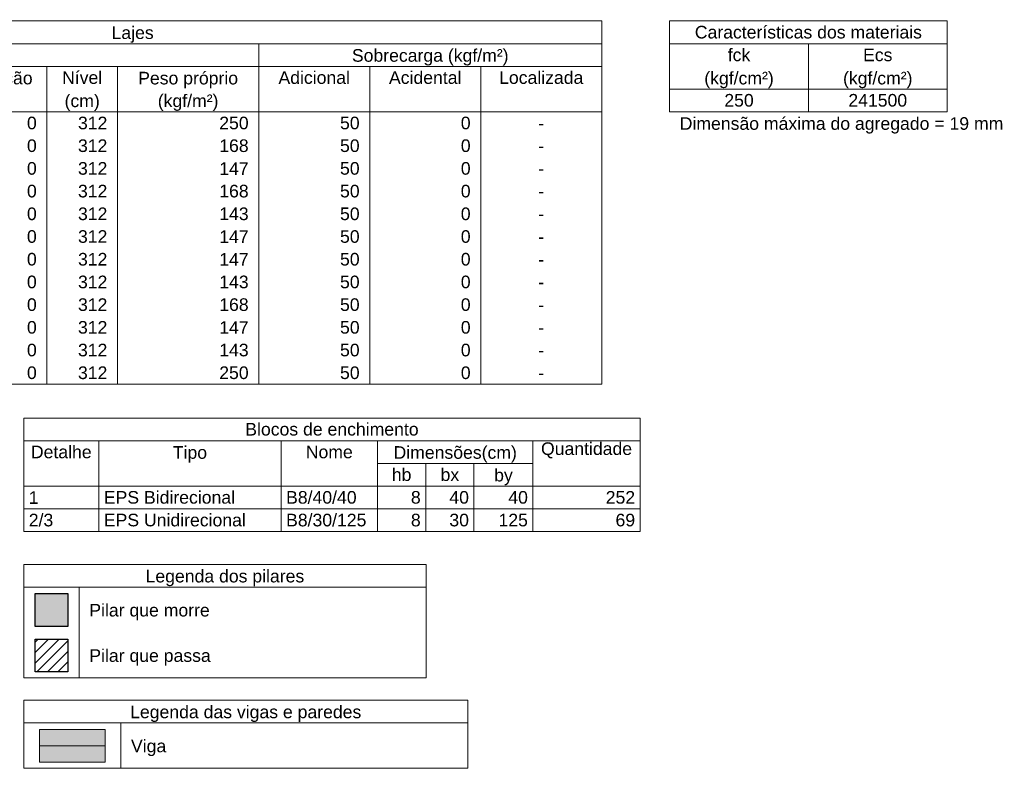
# Model space of a CAD drawing. Header units: millimetres. Extents: x 1852 to 2571, y -668 to -390.
# Tile 43 of 84: x 2290 to 2307, y -645 to -632. Entities that reach past the tile are written whole.
import ezdxf

# ---------------------------------------------------------------- set-up
doc = ezdxf.new("R2010")
doc.units = ezdxf.units.MM
for name, color, linetype, lineweight in [('FO-Eixos', 5, 'Continuous', 5), ('FO-Hachura pilar que morre', 106, 'Continuous', 5), ('FO-Hachura pilar que passa', 19, 'Continuous', 5), ('FO-Hachura viga', 43, 'Continuous', 5), ('FO-Pilares', 4, 'Continuous', 30), ('FO-Textos das vigas', 7, 'Continuous', 5), ('FO-Vigas', 1, 'Continuous', 20)]:
    doc.layers.add(name, color=color, linetype=linetype, lineweight=lineweight)
doc.styles.add('ARIAL', font='arial.ttf')

msp = doc.modelspace()

# ---------------------------------------------------------------- hatches: boundary and pattern name
at = {"layer": 'FO-Hachura pilar que morre', "linetype": 'Continuous'}
msp.add_hatch(color=256, dxfattribs=at).paths.add_polyline_path([(2290.4292, -642.2702), (2290.4292, -641.7195), (2290.9799, -641.7195), (2290.9799, -642.2702), (2290.4292, -642.2702)])
at = {"layer": 'FO-Hachura pilar que passa', "linetype": 'Continuous'}
h = msp.add_hatch(dxfattribs=at)
h.set_pattern_fill('ANSI31', color=256, style=0)
h.set_pattern_definition([(45, (2246.9567, -627.66867), (-0.08838835, 0.08838835), [])])
h.paths.add_polyline_path([(2290.4292, -643.0327), (2290.4292, -642.482), (2290.9799, -642.482), (2290.9799, -643.0327), (2290.4292, -643.0327)])
at = {"layer": 'FO-Hachura viga', "linetype": 'Continuous'}
msp.add_hatch(color=256, dxfattribs=at).paths.add_polyline_path([(2290.5033, -644.5502), (2290.5033, -643.9995), (2291.6047, -643.9995), (2291.6047, -644.5502), (2290.5033, -644.5502)])

# ---------------------------------------------------------------- linework, layer by layer
at = {"layer": 'FO-Eixos'}
msp.add_line((2290.5033, -644.2748), (2291.6047, -644.2748), dxfattribs=at)
at = {"layer": 'FO-Pilares'}
for points in [[(2290.4292, -642.2702), (2290.4292, -641.7195), (2290.9799, -641.7195), (2290.9799, -642.2702), (2290.4292, -642.2702)], [(2290.4292, -643.0327), (2290.4292, -642.482), (2290.9799, -642.482), (2290.9799, -643.0327), (2290.4292, -643.0327)]]:
    msp.add_lwpolyline(points, close=True, dxfattribs=at)
at = {"layer": 'FO-Textos das vigas'}
for p, q in [((2284.1876, -632.1049), (2299.9456, -632.1049)), ((2299.9456, -632.1049), (2299.9456, -632.4862)), ((2301.0854, -632.1049), (2305.745, -632.1049)), ((2301.0854, -632.1049), (2301.0854, -632.4862)), ((2305.745, -632.1049), (2305.745, -632.4862)), ((2284.1876, -632.4862), (2299.9456, -632.4862)), ((2284.1876, -632.4862), (2299.9456, -632.4862)), ((2294.1846, -632.4862), (2294.1846, -632.8674)), ((2299.9456, -632.4862), (2299.9456, -638.2048)), ((2301.0854, -632.4862), (2305.745, -632.4862)), ((2301.0854, -632.4862), (2301.0854, -633.6299)), ((2303.4152, -632.4862), (2303.4152, -633.6299)), ((2305.745, -632.4862), (2305.745, -633.6299)), ((2284.1876, -632.8674), (2299.9456, -632.8674)), ((2290.6264, -632.8674), (2290.6264, -638.2048)), ((2291.8124, -632.8674), (2291.8124, -638.2048)), ((2294.1846, -632.8674), (2294.1846, -638.2048)), ((2296.0484, -632.8674), (2296.0484, -638.2048)), ((2297.9123, -632.8674), (2297.9123, -638.2048)), ((2301.0854, -633.2487), (2305.745, -633.2487)), ((2284.1876, -633.6299), (2299.9456, -633.6299)), ((2301.0854, -633.6299), (2305.745, -633.6299)), ((2301.0854, -633.6299), (2305.745, -633.6299)), ((2284.1876, -638.2048), (2299.9456, -638.2048)), ((2290.2386, -641.2291), (2296.995, -641.2291)), ((2290.2386, -641.2291), (2290.2386, -643.1353)), ((2296.995, -641.2291), (2296.995, -643.1353)), ((2290.2386, -641.6103), (2296.995, -641.6103)), ((2291.1705, -641.6103), (2291.1705, -643.1353)), ((2290.2386, -643.1353), (2296.995, -643.1353)), ((2290.2386, -643.5091), (2297.694, -643.5091)), ((2290.2386, -643.5091), (2290.2386, -644.6528)), ((2297.694, -643.5091), (2297.694, -644.6528)), ((2290.2386, -643.8903), (2297.694, -643.8903)), ((2291.8695, -643.8903), (2291.8695, -644.6528)), ((2290.2386, -644.6528), (2297.694, -644.6528))]:
    msp.add_line(p, q, dxfattribs=at)
for points in [[(2290.2386, -639.1533), (2290.2386, -638.772), (2300.5901, -638.772), (2300.5901, -639.1533), (2290.2386, -639.1533)], [(2290.2386, -639.9158), (2290.2386, -639.1533), (2291.4988, -639.1533), (2291.4988, -639.9158), (2290.2386, -639.9158)], [(2291.4988, -639.9158), (2291.4988, -639.1533), (2294.5593, -639.1533), (2294.5593, -639.9158), (2291.4988, -639.9158)], [(2294.5593, -639.9158), (2294.5593, -639.1533), (2296.1796, -639.1533), (2296.1796, -639.9158), (2294.5593, -639.9158)], [(2296.1796, -639.5345), (2296.1796, -639.1533), (2298.7898, -639.1533), (2298.7898, -639.5345), (2296.1796, -639.5345)], [(2298.7898, -639.9158), (2298.7898, -639.1533), (2300.5901, -639.1533), (2300.5901, -639.9158), (2298.7898, -639.9158)], [(2296.1796, -639.9158), (2296.1796, -639.5345), (2296.9896, -639.5345), (2296.9896, -639.9158), (2296.1796, -639.9158)], [(2296.9896, -639.9158), (2296.9896, -639.5345), (2297.7997, -639.5345), (2297.7997, -639.9158), (2296.9896, -639.9158)], [(2297.7997, -639.9158), (2297.7997, -639.5345), (2298.7898, -639.5345), (2298.7898, -639.9158), (2297.7997, -639.9158)], [(2290.2386, -640.297), (2290.2386, -639.9158), (2291.4988, -639.9158), (2291.4988, -640.297), (2290.2386, -640.297)], [(2291.4988, -640.297), (2291.4988, -639.9158), (2294.5593, -639.9158), (2294.5593, -640.297), (2291.4988, -640.297)], [(2294.5593, -640.297), (2294.5593, -639.9158), (2296.1796, -639.9158), (2296.1796, -640.297), (2294.5593, -640.297)], [(2296.1796, -640.297), (2296.1796, -639.9158), (2296.9896, -639.9158), (2296.9896, -640.297), (2296.1796, -640.297)], [(2296.9896, -640.297), (2296.9896, -639.9158), (2297.7997, -639.9158), (2297.7997, -640.297), (2296.9896, -640.297)], [(2297.7997, -640.297), (2297.7997, -639.9158), (2298.7898, -639.9158), (2298.7898, -640.297), (2297.7997, -640.297)], [(2298.7898, -640.297), (2298.7898, -639.9158), (2300.5901, -639.9158), (2300.5901, -640.297), (2298.7898, -640.297)], [(2290.2386, -640.6782), (2290.2386, -640.297), (2291.4988, -640.297), (2291.4988, -640.6782), (2290.2386, -640.6782)], [(2291.4988, -640.6782), (2291.4988, -640.297), (2294.5593, -640.297), (2294.5593, -640.6782), (2291.4988, -640.6782)], [(2294.5593, -640.6782), (2294.5593, -640.297), (2296.1796, -640.297), (2296.1796, -640.6782), (2294.5593, -640.6782)], [(2296.1796, -640.6782), (2296.1796, -640.297), (2296.9896, -640.297), (2296.9896, -640.6782), (2296.1796, -640.6782)], [(2296.9896, -640.6782), (2296.9896, -640.297), (2297.7997, -640.297), (2297.7997, -640.6782), (2296.9896, -640.6782)], [(2297.7997, -640.6782), (2297.7997, -640.297), (2298.7898, -640.297), (2298.7898, -640.6782), (2297.7997, -640.6782)], [(2298.7898, -640.6782), (2298.7898, -640.297), (2300.5901, -640.297), (2300.5901, -640.6782), (2298.7898, -640.6782)]]:
    msp.add_lwpolyline(points, close=True, dxfattribs=at)
at = {"layer": 'FO-Vigas'}
msp.add_lwpolyline([(2290.5033, -644.5502), (2290.5033, -643.9995), (2291.6047, -643.9995), (2291.6047, -644.5502), (2290.5033, -644.5502)], close=True, dxfattribs=at)

# ---------------------------------------------------------------- texts
at = {"layer": 'FO-Textos das vigas', "linetype": 'Continuous', "char_height": 0.2118, "line_spacing_factor": 0.798, "style": 'ARIAL'}
for s, insert, width, attachment_point in [('Características dos materiais', (2303.4152, -632.4015), 7.643518, 8), ('Lajes', (2292.0668, -632.471), 1.414932, 8), ('Sobrecarga (kgf/m²)', (2297.0648, -632.853), 5.264123, 8), ('fck', (2302.2503, -632.7827), 0.759443, 8), ('Ecs', (2304.5801, -632.7827), 0.990452, 8), ('Elevação', (2289.7788, -633.234), 2.440035, 8), ('Nível', (2291.2194, -633.1639), 1.351404, 8), ('Peso próprio', (2292.9988, -633.234), 3.358297, 8), ('Adicional', (2295.1165, -633.1639), 2.408271, 8), ('Acidental', (2296.9804, -633.1639), 2.440035, 8), ('Localizada', (2298.9289, -633.1639), 2.835638, 8), ('(kgf/cm²)', (2302.2506, -633.2342), 2.336081, 8), ('(kgf/cm²)', (2304.5806, -633.2342), 2.336081, 8), ('(kgf/m²)', (2292.9988, -633.615), 2.038657, 8), ('250', (2302.2503, -633.5452), 0.987565, 8), ('241500', (2304.5801, -633.5452), 1.975129, 8), ('(cm)', (2291.2198, -633.615), 1.183922, 8), ('0', (2290.4569, -633.9264), 0.329188, 9), ('312', (2291.643, -633.9264), 0.987565, 9), ('250', (2294.0152, -633.9264), 0.987565, 9), ('50', (2295.879, -633.9264), 0.658376, 9), ('0', (2297.7428, -633.9264), 0.329188, 9), ('-', (2298.9289, -633.9264), 0.196358, 8), ('Dimensão máxima do agregado = 19 mm', (2301.2546, -633.9962), 10.877648, 7), ('0', (2290.4569, -634.3077), 0.329188, 9), ('312', (2291.643, -634.3077), 0.987565, 9), ('168', (2294.0152, -634.3077), 0.987565, 9), ('50', (2295.879, -634.3077), 0.658376, 9), ('0', (2297.7428, -634.3077), 0.329188, 9), ('-', (2298.9289, -634.3077), 0.196358, 8), ('0', (2290.4569, -634.6889), 0.329188, 9), ('312', (2291.643, -634.6889), 0.987565, 9), ('147', (2294.0152, -634.6889), 0.987565, 9), ('50', (2295.879, -634.6889), 0.658376, 9), ('0', (2297.7428, -634.6889), 0.329188, 9), ('-', (2298.9289, -634.6889), 0.196358, 8), ('0', (2290.4569, -635.0701), 0.329188, 9), ('312', (2291.643, -635.0701), 0.987565, 9), ('168', (2294.0152, -635.0701), 0.987565, 9), ('50', (2295.879, -635.0701), 0.658376, 9), ('0', (2297.7428, -635.0701), 0.329188, 9), ('-', (2298.9289, -635.0701), 0.196358, 8), ('0', (2290.4569, -635.4514), 0.329188, 9), ('312', (2291.643, -635.4514), 0.987565, 9), ('143', (2294.0152, -635.4514), 0.987565, 9), ('50', (2295.879, -635.4514), 0.658376, 9), ('0', (2297.7428, -635.4514), 0.329188, 9), ('-', (2298.9289, -635.4514), 0.196358, 8), ('0', (2290.4569, -635.8326), 0.329188, 9), ('312', (2291.643, -635.8326), 0.987565, 9), ('147', (2294.0152, -635.8326), 0.987565, 9), ('50', (2295.879, -635.8326), 0.658376, 9), ('0', (2297.7428, -635.8326), 0.329188, 9), ('-', (2298.9289, -635.8326), 0.196358, 8), ('0', (2290.4569, -636.2139), 0.329188, 9), ('312', (2291.643, -636.2139), 0.987565, 9), ('147', (2294.0152, -636.2139), 0.987565, 9), ('50', (2295.879, -636.2139), 0.658376, 9), ('0', (2297.7428, -636.2139), 0.329188, 9), ('-', (2298.9289, -636.2139), 0.196358, 8), ('0', (2290.4569, -636.5951), 0.329188, 9), ('312', (2291.643, -636.5951), 0.987565, 9), ('143', (2294.0152, -636.5951), 0.987565, 9), ('50', (2295.879, -636.5951), 0.658376, 9), ('0', (2297.7428, -636.5951), 0.329188, 9), ('-', (2298.9289, -636.5951), 0.196358, 8), ('0', (2290.4569, -636.9763), 0.329188, 9), ('312', (2291.643, -636.9763), 0.987565, 9), ('168', (2294.0152, -636.9763), 0.987565, 9), ('50', (2295.879, -636.9763), 0.658376, 9), ('0', (2297.7428, -636.9763), 0.329188, 9), ('-', (2298.9289, -636.9763), 0.196358, 8), ('0', (2290.4569, -637.3576), 0.329188, 9), ('312', (2291.643, -637.3576), 0.987565, 9), ('147', (2294.0152, -637.3576), 0.987565, 9), ('50', (2295.879, -637.3576), 0.658376, 9), ('0', (2297.7428, -637.3576), 0.329188, 9), ('-', (2298.9289, -637.3576), 0.196358, 8), ('0', (2290.4569, -637.7388), 0.329188, 9), ('312', (2291.643, -637.7388), 0.987565, 9), ('143', (2294.0152, -637.7388), 0.987565, 9), ('50', (2295.879, -637.7388), 0.658376, 9), ('0', (2297.7428, -637.7388), 0.329188, 9), ('-', (2298.9289, -637.7388), 0.196358, 8), ('0', (2290.4569, -638.1201), 0.329188, 9), ('312', (2291.643, -638.1201), 0.987565, 9), ('250', (2294.0152, -638.1201), 0.987565, 9), ('50', (2295.879, -638.1201), 0.658376, 9), ('0', (2297.7428, -638.1201), 0.329188, 9), ('-', (2298.9289, -638.1201), 0.196358, 8), ('Blocos de enchimento', (2295.4143, -639.0686), 5.837466, 8), ('Detalhe', (2290.8687, -639.4498), 2.044895, 8), ('Tipo', (2293.0294, -639.5194), 1.15411, 8), ('Nome', (2295.3695, -639.4498), 1.582556, 8), ('Dimensões(cm)', (2297.4844, -639.5194), 4.153521, 8), ('Quantidade', (2299.6899, -639.4498), 3.067777, 8), ('hb', (2296.5846, -639.831), 0.659905, 8), ('bx', (2297.3947, -639.831), 0.626591, 8), ('by', (2298.2944, -639.9004), 0.626591, 8), ('1', (2290.3233, -640.2123), 0.329953, 7), ('EPS Bidirecional', (2291.5835, -640.2123), 4.418873, 7), ('B8/40/40', (2294.644, -640.2123), 2.375137, 7), ('8', (2296.9049, -640.2123), 0.329953, 9), ('40', (2297.715, -640.2123), 0.659905, 9), ('40', (2298.7051, -640.2123), 0.659905, 9), ('252', (2300.5054, -640.2123), 0.989858, 9), ('2/3', (2290.3233, -640.5935), 0.824737, 7), ('EPS Unidirecional', (2291.5835, -640.5935), 4.78156, 7), ('B8/30/125', (2294.644, -640.5935), 2.70509, 7), ('8', (2296.9049, -640.5935), 0.329953, 9), ('30', (2297.715, -640.5935), 0.659905, 9), ('125', (2298.7051, -640.5935), 0.989858, 9), ('69', (2300.5054, -640.5935), 0.659905, 9), ('Legenda dos pilares', (2293.6167, -641.5957), 5.336673, 8), ('Pilar que morre', (2291.3397, -642.1677), 4.04871, 7), ('Pilar que passa', (2291.3397, -642.9297), 4.086251, 7), ('Legenda das vigas e paredes', (2293.9663, -643.8757), 7.773985, 8), ('Viga', (2292.0393, -644.4477), 1.18689, 7)]:
    msp.add_mtext(s, dxfattribs=dict(at, insert=insert, width=width, attachment_point=attachment_point))

doc.saveas('drawing.dxf')
